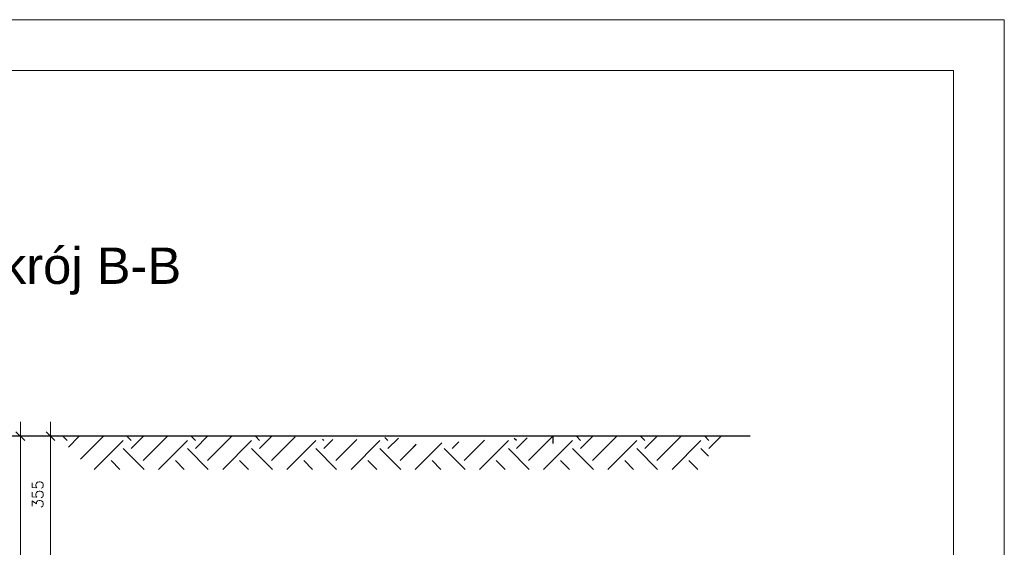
# Model space of a CAD drawing. Header units: millimetres. Extents: x 17233 to 17653, y 5230 to 5527.
# Tile 17 of 17: x 17518 to 17653, y 5455 to 5527. Entities that reach past the tile are written whole.
import ezdxf

# ---------------------------------------------------------------- set-up
doc = ezdxf.new("R2010")
doc.units = ezdxf.units.MM
for name, color, linetype, lineweight in [('_II_Tabelki i ramki', 7, 'Continuous', 18), ('odnośniki', 7, 'Continuous', 0), ('opisy', 7, 'Continuous', 15)]:
    doc.layers.add(name, color=color, linetype=linetype, lineweight=lineweight)
doc.layers.add('kresk', color=7, linetype='Continuous')
doc.layers.add('studnia', color=3, linetype='Continuous')
doc.styles.add('Arial Narrow', font='arial.ttf')
doc.styles.add('iso20', font='romans.shx', dxfattribs={"height": 1.5})
doc.dimstyles.new('ISO-20', dxfattribs={"dimtxt": 1.5, "dimasz": 1.2, "dimexe": 2, "dimexo": 2, "dimgap": 1, "dimtad": 1, "dimlfac": 20, "dimtxsty": 'iso20', "dimblk": 'OBLIQUE', "dimcen": 2.5, "dimdle": 2, "dimadec": 0, "dimazin": 0, "dimtfac": 1, "dimtmove": 0, "dimatfit": 3, "dimldrblk": 'OBLIQUE', "dimfxl": 0, "dimlwd": 18, "dimarcsym": 0})
pattern_1 = [(45, (16625.883, 4448.543), (9e-16, 8.838835), [6.25, -6.25]), (45, (16624.2256, 4450.2), (9e-16, 8.838835), [6.25, -6.25]), (45, (16622.5683, 4451.8575), (9e-16, 8.838835), [6.25, -6.25]), (135, (16622.5683, 4452.9624), (-8.838835, 9e-16), [6.25, -6.25]), (135, (16624.2256, 4454.6196), (-8.838835, 9e-16), [6.25, -6.25]), (135, (16625.883, 4456.277), (-8.838835, 9e-16), [6.25, -6.25])]

# ---------------------------------------------------------------- blocks, each defined once
blk = doc.blocks.new('_Oblique')
at = {"color": 0, "linetype": 'ByBlock', "lineweight": -2}
blk.add_line((-0.5, -0.5), (0.5, 0.5), dxfattribs=at)
blk = doc.blocks.new('*D248')
at = {"layer": 'Defpoints', "color": 0}
for p in [(17531.29, 5470.02), (17517.71, 5360.02), (17531.29, 5360.02)]:
    blk.add_point(p, dxfattribs=at)
at = {"layer": 'odnośniki', "color": 0, "lineweight": 18}
blk.add_line((17517.71, 5472.02), (17517.71, 5358.02), dxfattribs=at)
at = {"layer": 'odnośniki', "color": 0, "lineweight": -2}
for p, q in [((17529.29, 5470.02), (17515.71, 5470.02)), ((17529.29, 5360.02), (17515.71, 5360.02))]:
    blk.add_line(p, q, dxfattribs=at)
at = {"layer": 'odnośniki', "color": 0, "linetype": 'ByBlock', "lineweight": 18, "xscale": 1.2, "yscale": 1.2, "zscale": 1.2}
for p, rotation in [((17517.71, 5470.02), 90), ((17517.71, 5360.02), 270)]:
    blk.add_blockref('_Oblique', p, dxfattribs=dict(at, rotation=rotation))
at = {"layer": 'odnośniki', "color": 0, "insert": (17515.73, 5412.55), "char_height": 1.5, "attachment_point": 5, "rotation": 90, "style": 'iso20'}
blk.add_mtext('{\\fArial CE|b0|i0|c0|p34;g\\fArial CE|b0|i0|c238|p34;łębokość według profilu podłużnego rurociągu}', dxfattribs=at)
blk = doc.blocks.new('*D256')
at = {"layer": 'Defpoints', "color": 0}
for p in [(17541.73, 5470.02), (17521.86, 5452.49)]:
    blk.add_point(p, dxfattribs=at)
at = {"layer": 'Defpoints', "color": 0, "lineweight": 30}
blk.add_point((17521.86, 5452.49), dxfattribs=at)
at = {"layer": 'odnośniki', "color": 0, "lineweight": 18}
blk.add_line((17521.86, 5472.02), (17521.86, 5450.49), dxfattribs=at)
at = {"layer": 'odnośniki', "color": 0, "lineweight": -2}
for p, q in [((17539.73, 5470.02), (17519.86, 5470.02)), ((17519.86, 5452.49), (17519.86, 5452.49))]:
    blk.add_line(p, q, dxfattribs=at)
at = {"layer": 'odnośniki', "color": 0, "linetype": 'ByBlock', "lineweight": 18, "xscale": 1.2, "yscale": 1.2, "zscale": 1.2}
for p, rotation in [((17521.86, 5470.02), 90), ((17521.86, 5452.49), 270)]:
    blk.add_blockref('_Oblique', p, dxfattribs=dict(at, rotation=rotation))
at = {"layer": 'odnośniki', "color": 0, "insert": (17520.11, 5462.02), "char_height": 1.5, "attachment_point": 5, "rotation": 90, "style": 'iso20'}
blk.add_mtext('355', dxfattribs=at)

msp = doc.modelspace()

# ---------------------------------------------------------------- hatches: boundary and pattern name
at = {"layer": 'kresk'}
h = msp.add_hatch(dxfattribs=at)
h.set_pattern_fill('EARTH', color=0, scale=25, angle=45, style=0)
h.set_pattern_definition(pattern_1)
edge = h.paths.add_edge_path()
edge.add_line((17614.55587, 5470.01683), (17595.07969, 5470.01683))
edge.add_line((17595.07969, 5470.01683), (17595.53554, 5469.01683))
edge.add_arc((17594.65642, 5469.16068), 0.89081, 350.7071148, 106.0360996)
edge.add_line((17594.41034, 5470.01683), (17591.03729, 5470.01683))
edge.add_arc((17782.07749, 2060.03438), 3415.32966, 93.2065756, 93.53473317)
edge.add_line((17571.5101, 5468.86674), (17570.97533, 5465.45623))
edge.add_line((17570.97533, 5465.45623), (17611.11442, 5465.45623))
edge.add_line((17611.11442, 5465.45623), (17614.55587, 5470.01683))
h = msp.add_hatch(dxfattribs=at)
h.set_pattern_fill('EARTH', color=0, scale=25, angle=45, style=0)
h.set_pattern_definition(pattern_1)
edge = h.paths.add_edge_path()
edge.add_line((17575.59194, 5467.51683), (17569.1355, 5470.01683))
edge.add_arc((17562.02099, 5522.88623), 53.34594, 262.3358764, 277.6641236, ccw=False)
edge.add_line((17554.90647, 5470.01683), (17553.53905, 5470.01683))
edge.add_line((17553.53905, 5470.01683), (17522.83983, 5470.01683))
edge.add_line((17522.83983, 5470.01683), (17527.37591, 5465.45623))
edge.add_line((17527.37591, 5465.45623), (17570.97533, 5465.45623))
edge.add_line((17570.97533, 5465.45623), (17575.59194, 5467.51683))

# ---------------------------------------------------------------- linework, layer by layer
at = {"layer": '_II_Tabelki i ramki', "lineweight": 18}
for p, q in [((17233.189, 5527.31472), (17653.189, 5527.31472)), ((17653.189, 5230.31472), (17653.189, 5527.31472)), ((17258.189, 5520.31472), (17646.189, 5520.31472)), ((17646.189, 5520.31472), (17646.189, 5237.31472))]:
    msp.add_line(p, q, dxfattribs=at)
at = {"layer": 'studnia', "color": 0}
for p, q in [((17618.2013, 5470.01683), (17522.83983, 5470.01683)), ((17591.03729, 5470.01683), (17591.03729, 5469.01683))]:
    msp.add_line(p, q, dxfattribs=at)

# ---------------------------------------------------------------- texts
at = {"layer": 'opisy', "color": 0, "style": 'Arial Narrow'}
msp.add_text('Przekrój B-B', height=5, dxfattribs=at).set_placement((17500.66754, 5490.97706))

# ---------------------------------------------------------------- dimensions: what is measured, and where the dimension line sits
at = {"layer": 'odnośniki', "color": 0}
dim = msp.add_linear_dim(base=(17517.71055, 5360.01683), p1=(17531.28734, 5470.01683), p2=(17531.28734, 5360.01683), angle=90, text='{\\fArial CE|b0|i0|c0|p34;g\\fArial CE|b0|i0|c238|p34;łębokość według profilu podłużnego rurociągu}', dimstyle='ISO-20', override={"dimtxt": 10}, dxfattribs=at)
dim.commit()
dim.dimension.update_dxf_attribs({"geometry": '*D248', "text_midpoint": (17517.71055, 5412.54715), "dimtype": 160})
dim = msp.add_linear_dim(base=(17521.85767, 5452.48918), p1=(17541.73328, 5470.01683), p2=(17521.85767, 5452.48918), angle=90, text='355', dimstyle='ISO-20', dxfattribs=at)
dim.commit()
dim.dimension.update_dxf_attribs({"geometry": '*D256', "text_midpoint": (17521.85767, 5462.02254), "dimtype": 160})

doc.saveas('drawing.dxf')
